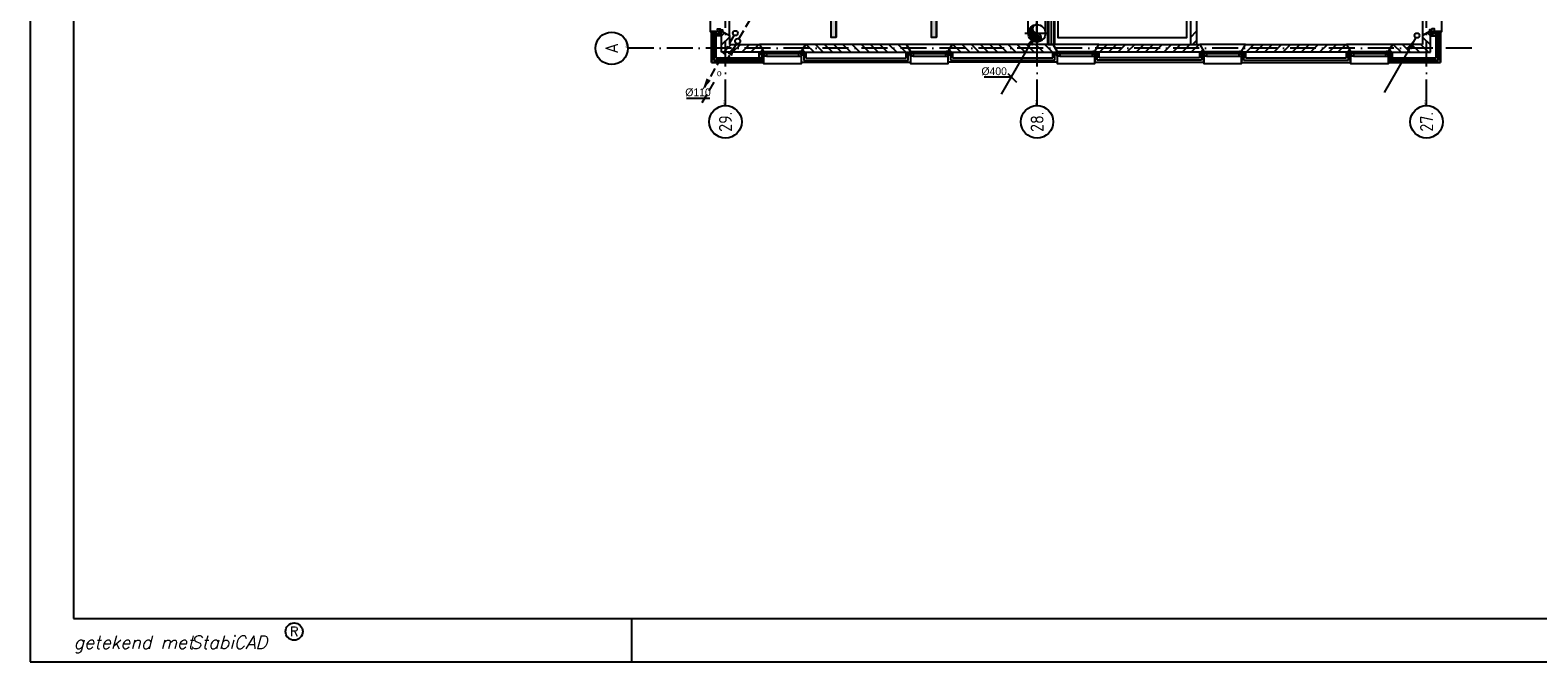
# Model space of a CAD drawing. Extents: x -1448 to 118900, y -195097 to 442500.
# Tile 1 of 103: x 0 to 34837, y 358400 to 372992. Entities that reach past the tile are written whole.
import ezdxf
from ezdxf.enums import TextEntityAlignment as Align

# ---------------------------------------------------------------- set-up
doc = ezdxf.new("R2010")
doc.units = 0
doc.header["$LTSCALE"] = 100
for name, pattern in [('CENTER2', [11.25, 7.5, -1.25, 1.25, -1.25]), ('CENTER4', [5, 3.125, -0.625, 0.625, -0.625]), ('DASHDOT', [9, 6, -1.5, 0, -1.5]), ('LURETOUR', [6, 4, -2])]:
    doc.linetypes.add(name, pattern=pattern)
doc.layers.get('0').update_dxf_attribs({"linetype": 'CONTINUOUS'})
doc.layers.get('DEFPOINTS').update_dxf_attribs({"linetype": 'CONTINUOUS'})
for name, color, linetype in [('00KAD025', 2, 'CONTINUOUS'), ('00KAD070', 5, 'CONTINUOUS'), ('AL$7----_STRAMIEN', 1, 'DASHDOT'), ('AL21----_BUITENWAND', 4, 'CONTINUOUS'), ('AL22----_BINNENWAND', 7, 'CONTINUOUS'), ('AL24----_TRAPPEN', 7, 'CONTINUOUS'), ('AL28----_KONSTRUKTIE', 3, 'CONTINUOUS'), ('AL31----_BUITENKOZ', 7, 'CONTINUOUS'), ('ALL-----_REFLIJNEN', 8, 'CONTINUOUS'), ('ALN-----_BLOCKNAAM', 2, 'CONTINUOUS'), ('ALXA3---_VOLZWART', 14, 'CONTINUOUS'), ('ALXAB---_PREFABBETON', 1, 'CONTINUOUS'), ('BL$2----', 7, 'CONTINUOUS'), ('KABELGOOT1', 8, 'CONTINUOUS'), ('WL5233--', 4, 'CONTINUOUS'), ('WL561---_AANVOER', 4, 'CONTINUOUS'), ('WL561---_RETOUR', 4, 'CONTINUOUS'), ('WL570---_HARTLIJN', 1, 'CONTINUOUS'), ('WL570---_RETOUR', 3, 'CONTINUOUS'), ('WM570---', 1, 'CONTINUOUS')]:
    doc.layers.add(name, color=color, linetype=linetype)
doc.styles.add('BURO-018', font='BUROFONT.shx', dxfattribs={"height": 180})
doc.styles.add('ROMANS', font='romans', dxfattribs={"oblique": 15})
doc.styles.add('SCRIPTS', font='scripts')
doc.styles.get("Standard").update_dxf_attribs({"font": 'ISOCP'})
pattern_1 = [(0, (0, 558400.235), (15.875, 31.75), [0, -31.75])]

# ---------------------------------------------------------------- blocks, each defined once
blk = doc.blocks.new('A0-HOR')
at = {"layer": '00KAD025', "linetype": 'CONTINUOUS'}
for p, q in [((0, 841), (0, 0)), ((139, 0), (139, 10)), ((0, 0), (1189, 0))]:
    blk.add_line(p, q, dxfattribs=at)
blk.add_circle((61, 7), 2, dxfattribs=at)
at = {"layer": '00KAD070', "linetype": 'CONTINUOUS'}
for p, q in [((10, 831), (10, 10)), ((10, 10), (1179, 10))]:
    blk.add_line(p, q, dxfattribs=at)
at = {"layer": '00KAD025', "linetype": 'CONTINUOUS', "style": 'ROMANS'}
blk.add_text('R', height=2.2, dxfattribs=at).set_placement((61, 7), align=Align.MIDDLE)
at = {"layer": '00KAD025', "linetype": 'CONTINUOUS', "style": 'SCRIPTS'}
blk.add_text('getekend met', height=3, dxfattribs=at).set_placement((10, 3))
at = {"layer": '00KAD025', "linetype": 'CONTINUOUS', "style": 'ROMANS', "oblique": 15}
blk.add_text('StabiCAD', height=3, dxfattribs=at).set_placement((37, 3))
blk = doc.blocks.new('1010')
at = {"layer": 'AL$7----_STRAMIEN', "color": 7, "linetype": 'CONTINUOUS'}
blk.add_circle((0, 750), 750, dxfattribs=at)
at = {"layer": 'ALN-----_BLOCKNAAM', "linetype": 'CONTINUOUS'}
blk.add_text('1010', height=100, dxfattribs=at).set_placement((0, 0))
blk = doc.blocks.new('1011')
at = {"layer": 'AL$7----_STRAMIEN', "color": 7, "linetype": 'CONTINUOUS'}
blk.add_circle((-750, 0), 750, dxfattribs=at)
at = {"layer": 'ALN-----_BLOCKNAAM', "linetype": 'CONTINUOUS'}
blk.add_text('1011', height=100, dxfattribs=at).set_placement((0, 0))
blk = doc.blocks.new('LDV2108')
at = {"color": 0, "linetype": 'CONTINUOUS'}
for p, q in [((-1.56, -2.71), (-2.5, -4.33)), ((-0.25, -0.43), (-1.19, -2.06)), ((-2.87, -4.98), (-3.81, -6.6)), ((-4.19, -7.25), (-5.12, -8.88)), ((-5.5, -9.53), (-6.44, -11.15))]:
    blk.add_line(p, q, dxfattribs=at)
blk.add_lwpolyline([(-6.75, -11.69, 0, 1, 0), (-5.5, -9.53, 1, 1, 0)], format="xyseb", dxfattribs=at)
blk.add_circle((0, 0), 0.5, dxfattribs=at)
blk = doc.blocks.new('EH100000')
at = {"linetype": 'BYBLOCK'}
for p, q in [((1, 0.5), (0, 0.5)), ((1, 0.5, 1), (0, 0.5, 1)), ((0, -0.5, 1), (1, -0.5, 1)), ((1, -0.5), (0, -0.5))]:
    blk.add_line(p, q, dxfattribs=at)
at = {"linetype": 'BYBLOCK', "invisible_edges": 15}
for points in [[(1, -0.5), (0, -0.5), (0, 0.5), (1, 0.5)], [(0, 0.5), (1, 0.5), (1, 0.5, 1), (0, 0.5, 1)], [(0, -0.5, 1), (1, -0.5, 1), (1, -0.5), (0, -0.5)]]:
    blk.add_3dface(points, dxfattribs=at)
blk = doc.blocks.new('EH100005')
blk.add_lwpolyline([(-1, -0.5), (0, -0.5), (0, 0.5), (-1, 0.5)])
blk = doc.blocks.new('LDV4123')
at = {"color": 0, "linetype": 'CONTINUOUS'}
for p, q in [((-1.56, -2.71), (-2.5, -4.33)), ((-0.25, -0.43), (-1.19, -2.06)), ((-5.44, -9.42), (-4.5, -7.79)), ((-6.75, -11.69), (-5.81, -10.07))]:
    blk.add_line(p, q, dxfattribs=at)
blk.add_lwpolyline([(-0.25, -0.43, 0, 1, 0), (-1.5, -2.6, 1, 1, 0)], format="xyseb", dxfattribs=at)
blk.add_circle((0, 0), 0.5, dxfattribs=at)
at = {"color": 0, "linetype": 'CONTINUOUS', "style": 'BURO-018'}
blk.add_attdef('LD_TEXT1', text='', height=1.8, dxfattribs=at).set_placement((-3.5, -6.06), align=Align.MIDDLE)
blk = doc.blocks.new('LDV1123')
at = {"color": 0, "linetype": 'CONTINUOUS'}
for p, q in [((6.75, 11.69), (5.81, 10.07)), ((5.44, 9.42), (4.5, 7.79)), ((1.56, 2.71), (2.5, 4.33)), ((0.25, 0.43), (1.19, 2.06))]:
    blk.add_line(p, q, dxfattribs=at)
blk.add_lwpolyline([(6.75, 11.69, 0, 1, 0), (5.5, 9.53, 1, 1, 0)], format="xyseb", dxfattribs=at)
blk.add_circle((0, 0), 0.5, dxfattribs=at)
at = {"color": 0, "linetype": 'CONTINUOUS', "style": 'BURO-018'}
blk.add_attdef('LD_TEXT1', text='', height=1.8, dxfattribs=at).set_placement((3.5, 6.06), align=Align.MIDDLE)
blk = doc.blocks.new('LU-PIJL1')
at = {"color": 0, "linetype": 'CONTINUOUS'}
blk.add_line((0, 0), (10.12, 17.54), dxfattribs=at)
blk.add_lwpolyline([(10.12, 17.54, 0, 1.5, 0), (8.25, 14.29, 1.5, 1.5, 0)], format="xyseb", dxfattribs=at)
blk = doc.blocks.new('LU-1-KI2')
at = {"color": 0, "linetype": 'CONTINUOUS'}
blk.add_circle((0, 0), 0.5, dxfattribs=at)
for centre, start, end in [((0.098, 0.01), 122.9221, 266.96282), ((0.191, 0.038), 151.65219, 263.78191), ((0.278, 0.084), 174.6069, 260.27165), ((0.354, 0.146), 192.3501, 256.12328), ((0.416, 0.222), 206.10279, 250.64194)]:
    blk.add_arc(centre, 0.5, start, end, dxfattribs=at)
at = {"layer": 'WL570---_HARTLIJN', "linetype": 'CENTER4'}
for p, q in [((-0.7, 0), (0.7, 0)), ((0, 0.7), (0, -0.7))]:
    blk.add_line(p, q, dxfattribs=at)
at = {"layer": 'WL570---_HARTLIJN', "color": 0, "linetype": 'CONTINUOUS'}
for centre, start, end in [((0, 0.25), 90, 270), ((0, -0.25), 270, 90)]:
    blk.add_arc(centre, 0.25, start, end, dxfattribs=at)
blk = doc.blocks.new('LU-1D-K-190')
at = {"color": 0, "linetype": 'CONTINUOUS'}
for p, q in [((-0.5, 200), (0.5, 200)), ((-0.5, -200), (0.5, -200))]:
    blk.add_line(p, q, dxfattribs=at)
at = {"layer": 'WL570---_HARTLIJN', "linetype": 'CENTER2'}
blk.add_line((-0.5, 0), (0.5, 0), dxfattribs=at)
blk = doc.blocks.new('LDV4107')
at = {"color": 0, "linetype": 'CONTINUOUS'}
blk.add_line((-0.25, -0.43), (-6.75, -11.69), dxfattribs=at)
blk.add_lwpolyline([(-0.25, -0.43, 0, 1, 0), (-1.5, -2.6, 1, 1, 0)], format="xyseb", dxfattribs=at)
blk.add_circle((0, 0), 0.5, dxfattribs=at)

msp = doc.modelspace()

# ---------------------------------------------------------------- hatches: boundary and pattern name
at = {"layer": 'WM570---', "linetype": 'CONTINUOUS'}
h = msp.add_hatch(dxfattribs=at)
h.set_pattern_fill('DOTS', color=8, scale=20, style=0)
h.set_pattern_definition(pattern_1)
h.paths.add_polyline_path([(18501.1, 372827.3), (18621.1, 372827.3), (18621.1, 381969.3), (18501.1, 381969.3), (18501.1, 381909.3)])
h = msp.add_hatch(dxfattribs=at)
h.set_pattern_fill('DOTS', color=8, scale=20, style=0)
h.set_pattern_definition(pattern_1)
h.paths.add_polyline_path([(20942.1, 381969.3), (20822.1, 381969.3), (20822.1, 381909.3), (20822.1, 372827.3), (20942.1, 372827.3)])

# ---------------------------------------------------------------- linework, layer by layer
at = {"layer": 'AL$7----_STRAMIEN', "color": 1}
for p, q in [((16065.4, 371249), (16065.4, 439905.7)), ((33310.7, 372572.7), (13811.9, 372572.7))]:
    msp.add_line(p, q, dxfattribs=at)
for points in [[(23265.4, 371249), (23265.4, 439880.9)], [(32265.4, 371249), (32265.4, 439880.9)]]:
    msp.add_lwpolyline(points, dxfattribs=at)
at = {"layer": 'AL21----_BUITENWAND', "color": 8}
for p, q in [((15745.4, 372957.7), (15745.4, 372242.7)), ((15845.4, 372957.7), (15745.4, 372957.7)), ((15745.4, 372242.7), (15745.4, 372957.7)), ((15745.4, 372957.7), (15845.4, 372957.7)), ((15745.4, 372957.7), (15745.4, 372242.7)), ((15845.4, 372957.7), (15745.4, 372957.7)), ((15745.4, 372242.7), (15745.4, 372957.7)), ((15745.4, 372957.7), (15845.4, 372957.7)), ((15745.4, 372242.7), (15745.4, 372957.7)), ((15745.4, 372957.7), (15955.4, 372957.7)), ((15845.4, 372342.7), (15845.4, 372957.7)), ((15845.4, 372957.7), (15845.4, 372342.7)), ((15845.4, 372342.7), (15845.4, 372957.7)), ((15845.4, 372957.7), (15845.4, 372342.7)), ((15955.4, 372857.7), (15845.4, 372857.7)), ((15845.4, 372857.7), (15845.4, 372342.7)), ((15955.4, 372957.7), (15955.4, 372857.7)), ((32585.4, 372957.7), (32375.4, 372957.7)), ((32375.4, 372957.7), (32375.4, 372857.7)), ((32375.4, 372857.7), (32485.4, 372857.7)), ((32485.4, 372342.7), (32485.4, 372957.7)), ((32485.4, 372957.7), (32585.4, 372957.7)), ((32585.4, 372957.7), (32485.4, 372957.7)), ((32485.4, 372957.7), (32485.4, 372342.7)), ((32485.4, 372857.7), (32485.4, 372342.7)), ((32585.4, 372957.7), (32585.4, 372242.7)), ((32585.4, 372242.7), (32585.4, 372957.7)), ((32585.4, 372242.7), (32585.4, 372957.7)), ((16848.4, 372342.7), (16848.4, 372462.7)), ((16848.4, 372462.7), (16948.4, 372462.7)), ((16948.4, 372462.7), (16948.4, 372242.7)), ((17823.4, 372242.7), (17823.4, 372462.7)), ((17823.4, 372462.7), (17923.4, 372462.7)), ((17923.4, 372462.7), (17923.4, 372342.7)), ((20238.4, 372342.7), (20238.4, 372462.7)), ((20238.4, 372462.7), (20338.4, 372462.7)), ((20338.4, 372462.7), (20338.4, 372242.7)), ((21213.4, 372252.7), (21213.4, 372462.7)), ((21213.4, 372462.7), (21313.4, 372462.7)), ((21313.4, 372462.7), (21313.4, 372352.7)), ((23627.9, 372352.7), (23627.9, 372462.7)), ((23627.9, 372462.7), (23727.9, 372462.7)), ((23727.9, 372462.7), (23727.9, 372252.7)), ((24702.9, 372462.7), (24602.9, 372462.7)), ((24602.9, 372462.7), (24602.9, 372252.7)), ((24702.9, 372352.7), (24702.9, 372462.7)), ((27017.4, 372462.7), (27017.4, 372352.7)), ((27117.4, 372462.7), (27017.4, 372462.7)), ((27117.4, 372252.7), (27117.4, 372462.7)), ((28092.4, 372462.7), (27992.4, 372462.7)), ((27992.4, 372462.7), (27992.4, 372242.7)), ((28092.4, 372342.7), (28092.4, 372462.7)), ((30407.4, 372462.7), (30407.4, 372342.7)), ((30507.4, 372462.7), (30407.4, 372462.7)), ((30507.4, 372242.7), (30507.4, 372462.7)), ((31382.4, 372462.7), (31382.4, 372242.7)), ((31482.4, 372462.7), (31382.4, 372462.7)), ((31482.4, 372342.7), (31482.4, 372462.7)), ((15745.4, 372242.7), (16948.4, 372242.7)), ((16948.4, 372242.7), (15745.4, 372242.7)), ((15745.4, 372242.7), (16940.4, 372242.7)), ((16940.4, 372242.7), (15745.4, 372242.7)), ((16948.4, 372242.7), (15745.4, 372242.7)), ((16948.4, 372342.7), (15845.4, 372342.7)), ((15845.4, 372342.7), (16948.4, 372342.7)), ((16940.4, 372342.7), (15845.4, 372342.7)), ((15845.4, 372342.7), (16940.4, 372342.7)), ((15845.4, 372342.7), (16848.4, 372342.7)), ((16940.4, 372242.7), (16940.4, 372342.7)), ((16940.4, 372342.7), (16940.4, 372242.7)), ((16948.4, 372242.7), (16948.4, 372342.7)), ((16948.4, 372342.7), (16948.4, 372242.7)), ((20338.4, 372242.7), (17823.4, 372242.7)), ((17923.4, 372342.7), (20238.4, 372342.7)), ((23727.9, 372252.7), (21213.4, 372252.7)), ((21313.4, 372352.7), (23627.9, 372352.7)), ((24602.9, 372252.7), (27117.4, 372252.7)), ((27017.4, 372352.7), (24702.9, 372352.7)), ((27992.4, 372242.7), (30507.4, 372242.7)), ((30407.4, 372342.7), (28092.4, 372342.7)), ((31382.4, 372242.7), (31382.4, 372342.7)), ((31382.4, 372342.7), (32485.4, 372342.7)), ((32485.4, 372342.7), (31382.4, 372342.7)), ((31382.4, 372342.7), (31382.4, 372242.7)), ((32585.4, 372242.7), (31382.4, 372242.7)), ((31382.4, 372242.7), (32585.4, 372242.7)), ((31382.4, 372242.7), (32585.4, 372242.7)), ((32485.4, 372342.7), (31482.4, 372342.7))]:
    msp.add_line(p, q, dxfattribs=at)
at = {"layer": 'AL22----_BINNENWAND', "color": 8}
for p, q in [((23515.4, 372662.7), (23515.4, 376774.4)), ((23515.4, 376774.4), (23515.4, 372662.7)), ((23665.4, 376774.4), (23665.4, 372662.7)), ((23665.4, 372662.7), (23665.4, 376774.4)), ((23665.4, 372662.7), (23515.4, 372662.7)), ((23515.4, 372662.7), (23665.4, 372662.7))]:
    msp.add_line(p, q, dxfattribs=at)
at = {"layer": 'AL22----_BINNENWAND', "color": 8, "linetype": 'CONTINUOUS'}
for p, q in [((23530.4, 376774.4), (23530.4, 372662.7)), ((23530.4, 376774.4), (23530.4, 372662.7)), ((23650.4, 376774.4), (23650.4, 372662.7)), ((23650.4, 376774.4), (23650.4, 372662.7))]:
    msp.add_line(p, q, dxfattribs=at)
at = {"layer": 'AL24----_TRAPPEN', "color": 8}
msp.add_lwpolyline([(23742.8, 374472.7), (23742.8, 372822.7), (26729.8, 372822.7), (26729.8, 374472.7)], close=True, dxfattribs=at)
at = {"layer": 'AL28----_KONSTRUKTIE', "color": 8}
for p, q in [((26808.4, 378626.7), (26808.4, 372662.7)), ((26958.4, 372662.7), (26958.4, 378626.7)), ((17915.8, 372662.7), (17823.4, 372502.7)), ((17823.4, 372502.7), (17823.4, 372482.7)), ((17823.4, 372482.7), (20338.4, 372482.7)), ((20246, 372662.7), (17915.8, 372662.7)), ((20338.4, 372502.7), (20246, 372662.7)), ((20338.4, 372482.7), (20338.4, 372502.7)), ((21305.8, 372662.7), (21213.4, 372502.7)), ((21213.4, 372502.7), (21213.4, 372482.7)), ((21213.4, 372482.7), (23727.9, 372482.7)), ((23635.5, 372662.7), (21305.8, 372662.7)), ((23727.9, 372502.7), (23635.5, 372662.7)), ((23727.9, 372482.7), (23727.9, 372502.7)), ((24602.9, 372502.7), (24695.3, 372662.7)), ((24602.9, 372482.7), (24602.9, 372502.7)), ((27117.4, 372482.7), (24602.9, 372482.7)), ((24695.3, 372662.7), (27025, 372662.7)), ((26808.4, 372662.7), (26958.4, 372662.7)), ((27025, 372662.7), (27117.4, 372502.7)), ((27117.4, 372502.7), (27117.4, 372482.7)), ((27992.4, 372502.7), (28084.8, 372662.7)), ((27992.4, 372482.7), (27992.4, 372502.7)), ((30507.4, 372482.7), (27992.4, 372482.7)), ((28084.8, 372662.7), (30415, 372662.7)), ((30415, 372662.7), (30507.4, 372502.7)), ((30507.4, 372502.7), (30507.4, 372482.7))]:
    msp.add_line(p, q, dxfattribs=at)
at = {"layer": 'AL28----_KONSTRUKTIE', "color": 8, "linetype": 'CONTINUOUS'}
for p, q in [((15975.4, 372957.7), (15995.4, 372957.7)), ((15975.4, 372482.7), (15975.4, 372957.7)), ((15995.4, 372957.7), (16155.4, 372865.4)), ((16155.4, 372865.4), (16155.4, 372662.7)), ((32335.4, 372957.7), (32175.4, 372865.4)), ((32175.4, 372865.4), (32175.4, 372662.7)), ((32355.4, 372957.7), (32335.4, 372957.7)), ((32355.4, 372482.7), (32355.4, 372957.7)), ((16948.4, 372482.7), (15975.4, 372482.7)), ((16155.4, 372662.7), (16856, 372662.7)), ((16856, 372662.7), (16948.4, 372502.7)), ((16948.4, 372502.7), (16948.4, 372482.7)), ((31474.8, 372662.7), (31382.4, 372502.7)), ((31382.4, 372502.7), (31382.4, 372482.7)), ((31382.4, 372482.7), (32355.4, 372482.7)), ((32175.4, 372662.7), (31474.8, 372662.7))]:
    msp.add_line(p, q, dxfattribs=at)
at = {"layer": 'AL31----_BUITENKOZ', "color": 8}
for points in [[(15995.4, 372957.7), (16155.4, 372865.4), (16155.4, 374080.1), (15995.4, 373987.7), (15715.4, 373987.7), (15715.4, 372957.7)], [(32335.4, 373987.7), (32175.4, 374080.1), (32175.4, 372865.4), (32335.4, 372957.7), (32615.4, 372957.7), (32615.4, 373987.7)], [(15995.4, 372957.7), (15970.4, 372957.7), (15970.4, 372967.7), (15914.4, 372967.7), (15914.4, 372957.7), (15881.4, 372957.7), (15881.4, 373024.7), (15944.4, 373024.7), (15944.4, 373007.7), (15959.4, 373007.7), (15959.4, 373001.7), (15995.4, 373001.7)], [(15970.4, 372967.7), (15914.4, 372967.7), (15914.4, 372896.7), (15970.4, 372896.7)], [(32335.4, 372957.7), (32360.4, 372957.7), (32360.4, 372967.7), (32416.4, 372967.7), (32416.4, 372957.7), (32449.4, 372957.7), (32449.4, 373024.7), (32386.4, 373024.7), (32386.4, 373007.7), (32371.4, 373007.7), (32371.4, 373001.7), (32335.4, 373001.7)], [(32360.4, 372967.7), (32416.4, 372967.7), (32416.4, 372896.7), (32360.4, 372896.7)], [(17823.4, 372502.7), (17915.8, 372662.7), (16856, 372662.7), (16948.4, 372502.7), (16948.4, 372222.7), (17823.4, 372222.7)], [(16958.4, 372477.7), (16958.4, 372421.7), (16887.4, 372421.7), (16887.4, 372477.7)], [(17813.4, 372477.7), (17813.4, 372421.7), (17884.4, 372421.7), (17884.4, 372477.7)], [(21213.4, 372502.7), (21305.8, 372662.7), (20246, 372662.7), (20338.4, 372502.7), (20338.4, 372222.7), (21213.4, 372222.7)], [(20348.4, 372477.7), (20348.4, 372421.7), (20277.4, 372421.7), (20277.4, 372477.7)], [(21203.4, 372477.7), (21203.4, 372421.7), (21274.4, 372421.7), (21274.4, 372477.7)], [(24602.9, 372502.7), (24695.3, 372662.7), (23635.5, 372662.7), (23727.9, 372502.7), (23727.9, 372222.7), (24602.9, 372222.7)], [(23737.9, 372477.7), (23737.9, 372421.7), (23666.9, 372421.7), (23666.9, 372477.7)], [(24592.9, 372477.7), (24592.9, 372421.7), (24663.9, 372421.7), (24663.9, 372477.7)], [(27992.4, 372502.7), (28084.8, 372662.7), (27025, 372662.7), (27117.4, 372502.7), (27117.4, 372222.7), (27992.4, 372222.7)], [(27127.4, 372477.7), (27127.4, 372421.7), (27056.4, 372421.7), (27056.4, 372477.7)], [(27982.4, 372477.7), (27982.4, 372421.7), (28053.4, 372421.7), (28053.4, 372477.7)], [(31382.4, 372502.7), (31474.8, 372662.7), (30415, 372662.7), (30507.4, 372502.7), (30507.4, 372222.7), (31382.4, 372222.7)], [(30517.4, 372477.7), (30517.4, 372421.7), (30446.4, 372421.7), (30446.4, 372477.7)], [(31372.4, 372477.7), (31372.4, 372421.7), (31443.4, 372421.7), (31443.4, 372477.7)]]:
    msp.add_lwpolyline(points, close=True, dxfattribs=at)
at = {"layer": 'AL31----_BUITENKOZ', "color": 8, "linetype": 'CONTINUOUS'}
for points in [[(16998.4, 372502.7), (16998.4, 372502.7), (16998.4, 372451.7), (17015.4, 372451.7), (17015.4, 372388.7), (17015.4, 372388.7), (17015.4, 372388.7), (17015.4, 372388.7), (17015.4, 372388.7), (16948.4, 372388.7), (16948.4, 372421.7), (16958.4, 372421.7), (16958.4, 372477.7), (16948.4, 372477.7), (16948.4, 372477.7), (16948.4, 372502.7)], [(17003.4, 372476.7), (17003.4, 372455.7), (17768.4, 372455.7), (17768.4, 372476.7)], [(17773.4, 372502.7), (17773.4, 372502.7), (17773.4, 372451.7), (17756.4, 372451.7), (17756.4, 372388.7), (17756.4, 372388.7), (17756.4, 372388.7), (17756.4, 372388.7), (17756.4, 372388.7), (17823.4, 372388.7), (17823.4, 372421.7), (17813.4, 372421.7), (17813.4, 372477.7), (17823.4, 372477.7), (17823.4, 372477.7), (17823.4, 372502.7)], [(20388.4, 372502.7), (20388.4, 372502.7), (20388.4, 372451.7), (20405.4, 372451.7), (20405.4, 372388.7), (20405.4, 372388.7), (20405.4, 372388.7), (20405.4, 372388.7), (20405.4, 372388.7), (20338.4, 372388.7), (20338.4, 372421.7), (20348.4, 372421.7), (20348.4, 372477.7), (20338.4, 372477.7), (20338.4, 372477.7), (20338.4, 372502.7)], [(20393.4, 372476.7), (20393.4, 372455.7), (21158.4, 372455.7), (21158.4, 372476.7)], [(21163.4, 372502.7), (21163.4, 372502.7), (21163.4, 372451.7), (21146.4, 372451.7), (21146.4, 372388.7), (21146.4, 372388.7), (21146.4, 372388.7), (21146.4, 372388.7), (21146.4, 372388.7), (21213.4, 372388.7), (21213.4, 372421.7), (21203.4, 372421.7), (21203.4, 372477.7), (21213.4, 372477.7), (21213.4, 372477.7), (21213.4, 372502.7)], [(23777.9, 372502.7), (23777.9, 372502.7), (23777.9, 372451.7), (23794.9, 372451.7), (23794.9, 372388.7), (23794.9, 372388.7), (23794.9, 372388.7), (23794.9, 372388.7), (23794.9, 372388.7), (23727.9, 372388.7), (23727.9, 372421.7), (23737.9, 372421.7), (23737.9, 372477.7), (23727.9, 372477.7), (23727.9, 372477.7), (23727.9, 372502.7)], [(23782.9, 372476.7), (23782.9, 372455.7), (24547.9, 372455.7), (24547.9, 372476.7)], [(24552.9, 372502.7), (24552.9, 372502.7), (24552.9, 372451.7), (24535.9, 372451.7), (24535.9, 372388.7), (24535.9, 372388.7), (24535.9, 372388.7), (24535.9, 372388.7), (24535.9, 372388.7), (24602.9, 372388.7), (24602.9, 372421.7), (24592.9, 372421.7), (24592.9, 372477.7), (24602.9, 372477.7), (24602.9, 372477.7), (24602.9, 372502.7)], [(27167.4, 372502.7), (27167.4, 372502.7), (27167.4, 372451.7), (27184.4, 372451.7), (27184.4, 372388.7), (27184.4, 372388.7), (27184.4, 372388.7), (27184.4, 372388.7), (27184.4, 372388.7), (27117.4, 372388.7), (27117.4, 372421.7), (27127.4, 372421.7), (27127.4, 372477.7), (27117.4, 372477.7), (27117.4, 372477.7), (27117.4, 372502.7)], [(27172.4, 372476.7), (27172.4, 372455.7), (27937.4, 372455.7), (27937.4, 372476.7)], [(27942.4, 372502.7), (27942.4, 372502.7), (27942.4, 372451.7), (27925.4, 372451.7), (27925.4, 372388.7), (27925.4, 372388.7), (27925.4, 372388.7), (27925.4, 372388.7), (27925.4, 372388.7), (27992.4, 372388.7), (27992.4, 372421.7), (27982.4, 372421.7), (27982.4, 372477.7), (27992.4, 372477.7), (27992.4, 372477.7), (27992.4, 372502.7)], [(30557.4, 372502.7), (30557.4, 372502.7), (30557.4, 372451.7), (30574.4, 372451.7), (30574.4, 372388.7), (30574.4, 372388.7), (30574.4, 372388.7), (30574.4, 372388.7), (30574.4, 372388.7), (30507.4, 372388.7), (30507.4, 372421.7), (30517.4, 372421.7), (30517.4, 372477.7), (30507.4, 372477.7), (30507.4, 372477.7), (30507.4, 372502.7)], [(30562.4, 372476.7), (30562.4, 372455.7), (31327.4, 372455.7), (31327.4, 372476.7)], [(31332.4, 372502.7), (31332.4, 372502.7), (31332.4, 372451.7), (31315.4, 372451.7), (31315.4, 372388.7), (31315.4, 372388.7), (31315.4, 372388.7), (31315.4, 372388.7), (31315.4, 372388.7), (31382.4, 372388.7), (31382.4, 372421.7), (31372.4, 372421.7), (31372.4, 372477.7), (31382.4, 372477.7), (31382.4, 372477.7), (31382.4, 372502.7)]]:
    msp.add_lwpolyline(points, close=True, dxfattribs=at)
at = {"layer": 'AL31----_BUITENKOZ', "color": 8}
for points in [[(16998.4, 372502.7), (17773.4, 372502.7)], [(20388.4, 372502.7), (21163.4, 372502.7)], [(23777.9, 372502.7), (24552.9, 372502.7)], [(27167.4, 372502.7), (27942.4, 372502.7)], [(30557.4, 372502.7), (31332.4, 372502.7)], [(17015.4, 372388.7), (17756.4, 372388.7)], [(20405.4, 372388.7), (21146.4, 372388.7)], [(23794.9, 372388.7), (24535.9, 372388.7)], [(27184.4, 372388.7), (27925.4, 372388.7)], [(30574.4, 372388.7), (31315.4, 372388.7)]]:
    msp.add_lwpolyline(points, dxfattribs=at)
at = {"layer": 'ALL-----_REFLIJNEN', "color": 8, "linetype": 'CONTINUOUS'}
for p, q in [((23590.4, 376774.4), (23590.4, 372662.7)), ((15795.4, 372957.7), (15795.4, 372292.7)), ((15795.4, 372292.7), (15795.4, 372957.7)), ((15795.4, 372957.7), (15795.4, 372292.7)), ((15795.4, 372292.7), (15795.4, 372957.7)), ((15795.4, 372292.7), (15795.4, 372907.7)), ((15795.4, 372907.7), (15955.4, 372907.7)), ((32535.4, 372907.7), (32375.4, 372907.7)), ((32535.4, 372957.7), (32535.4, 372292.7)), ((32535.4, 372292.7), (32535.4, 372957.7)), ((32535.4, 372292.7), (32535.4, 372907.7)), ((16898.4, 372462.7), (16898.4, 372292.7)), ((17873.4, 372462.7), (17873.4, 372292.7)), ((20288.4, 372292.7), (20288.4, 372462.7)), ((21263.4, 372462.7), (21263.4, 372302.7)), ((23677.9, 372302.7), (23677.9, 372462.7)), ((24652.9, 372302.7), (24652.9, 372462.7)), ((27067.4, 372462.7), (27067.4, 372302.7)), ((28042.4, 372292.7), (28042.4, 372462.7)), ((30457.4, 372462.7), (30457.4, 372292.7)), ((31432.4, 372462.7), (31432.4, 372292.7)), ((15795.4, 372292.7), (16948.4, 372292.7)), ((16948.4, 372292.7), (15795.4, 372292.7)), ((15795.4, 372292.7), (16940.4, 372292.7)), ((16940.4, 372292.7), (15795.4, 372292.7)), ((16898.4, 372292.7), (15795.4, 372292.7)), ((17873.4, 372292.7), (20288.4, 372292.7)), ((21263.4, 372302.7), (23677.9, 372302.7)), ((27067.4, 372302.7), (24652.9, 372302.7)), ((30457.4, 372292.7), (28042.4, 372292.7)), ((32535.4, 372292.7), (31382.4, 372292.7)), ((31382.4, 372292.7), (32535.4, 372292.7)), ((31432.4, 372292.7), (32535.4, 372292.7))]:
    msp.add_line(p, q, dxfattribs=at)
at = {"layer": 'ALXA3---_VOLZWART', "color": 8}
for p, q in [((15795.4, 372957.7), (15795.4, 372292.7)), ((15795.4, 372292.7), (15795.4, 372957.7)), ((15795.4, 372957.7), (15795.4, 372292.7)), ((15795.4, 372292.7), (15795.4, 372957.7)), ((15795.4, 372292.7), (15795.4, 372907.7)), ((15795.4, 372907.7), (15955.4, 372907.7)), ((32535.4, 372907.7), (32375.4, 372907.7)), ((32535.4, 372957.7), (32535.4, 372292.7)), ((32535.4, 372292.7), (32535.4, 372957.7)), ((32535.4, 372292.7), (32535.4, 372907.7)), ((16898.4, 372462.7), (16898.4, 372292.7)), ((17873.4, 372462.7), (17873.4, 372292.7)), ((20288.4, 372292.7), (20288.4, 372462.7)), ((21263.4, 372462.7), (21263.4, 372302.7)), ((23677.9, 372302.7), (23677.9, 372462.7)), ((24652.9, 372302.7), (24652.9, 372462.7)), ((27067.4, 372462.7), (27067.4, 372302.7)), ((28042.4, 372292.7), (28042.4, 372462.7)), ((30457.4, 372462.7), (30457.4, 372292.7)), ((31432.4, 372462.7), (31432.4, 372292.7)), ((15795.4, 372292.7), (16948.4, 372292.7)), ((16948.4, 372292.7), (15795.4, 372292.7)), ((15795.4, 372292.7), (16940.4, 372292.7)), ((16940.4, 372292.7), (15795.4, 372292.7)), ((16898.4, 372292.7), (15795.4, 372292.7)), ((17873.4, 372292.7), (20288.4, 372292.7)), ((21263.4, 372302.7), (23677.9, 372302.7)), ((27067.4, 372302.7), (24652.9, 372302.7)), ((30457.4, 372292.7), (28042.4, 372292.7)), ((32535.4, 372292.7), (31382.4, 372292.7)), ((31382.4, 372292.7), (32535.4, 372292.7)), ((31432.4, 372292.7), (32535.4, 372292.7))]:
    msp.add_line(p, q, dxfattribs=at)
at = {"layer": 'ALXAB---_PREFABBETON', "color": 8}
for p, q in [((16041.6, 372931.1), (15975.4, 372864.9)), ((16155.4, 372832.8), (15975.4, 372652.8)), ((26808.4, 372823.7), (26958.4, 372973.7)), ((26859.6, 372662.7), (26958.4, 372761.5)), ((32175.4, 372832.8), (32355.4, 372652.8)), ((32289.2, 372931.1), (32355.4, 372864.9)), ((16197.5, 372662.7), (16017.5, 372482.7)), ((16409.6, 372662.7), (16229.6, 372482.7)), ((16621.7, 372662.7), (16441.7, 372482.7)), ((16833.9, 372662.7), (16653.9, 372482.7)), ((16925.6, 372542.3), (16866, 372482.7)), ((17844.4, 372539), (17900.7, 372482.7)), ((17932.8, 372662.7), (18112.8, 372482.7)), ((18144.9, 372662.7), (18324.9, 372482.7)), ((18357.1, 372662.7), (18537.1, 372482.7)), ((18569.2, 372662.7), (18749.2, 372482.7)), ((18781.3, 372662.7), (18961.3, 372482.7)), ((18993.5, 372662.7), (19173.5, 372482.7)), ((19205.6, 372662.7), (19385.6, 372482.7)), ((19417.7, 372662.7), (19597.7, 372482.7)), ((19629.9, 372662.7), (19809.9, 372482.7)), ((19842, 372662.7), (20022, 372482.7)), ((20054.1, 372662.7), (20234.1, 372482.7)), ((21234.4, 372539), (21290.7, 372482.7)), ((21322.8, 372662.7), (21502.8, 372482.7)), ((21534.9, 372662.7), (21714.9, 372482.7)), ((21747.1, 372662.7), (21927.1, 372482.7)), ((21959.2, 372662.7), (22139.2, 372482.7)), ((22171.3, 372662.7), (22351.3, 372482.7)), ((22383.5, 372662.7), (22563.5, 372482.7)), ((22595.6, 372662.7), (22775.6, 372482.7)), ((22807.7, 372662.7), (22987.7, 372482.7)), ((23019.9, 372662.7), (23199.9, 372482.7)), ((23232, 372662.7), (23412, 372482.7)), ((23444.1, 372662.7), (23624.1, 372482.7)), ((24886.7, 372662.7), (24706.7, 372482.7)), ((25098.8, 372662.7), (24918.8, 372482.7)), ((25310.9, 372662.7), (25130.9, 372482.7)), ((25523.1, 372662.7), (25343.1, 372482.7)), ((25735.2, 372662.7), (25555.2, 372482.7)), ((25947.3, 372662.7), (25767.3, 372482.7)), ((26159.5, 372662.7), (25979.5, 372482.7)), ((26371.6, 372662.7), (26191.6, 372482.7)), ((26583.7, 372662.7), (26403.7, 372482.7)), ((26795.8, 372662.7), (26615.8, 372482.7)), ((27008, 372662.7), (26828, 372482.7)), ((27096.4, 372539), (27040.1, 372482.7)), ((28276.7, 372662.7), (28096.7, 372482.7)), ((28488.8, 372662.7), (28308.8, 372482.7)), ((28700.9, 372662.7), (28520.9, 372482.7)), ((28913.1, 372662.7), (28733.1, 372482.7)), ((29125.2, 372662.7), (28945.2, 372482.7)), ((29337.3, 372662.7), (29157.3, 372482.7)), ((29549.5, 372662.7), (29369.5, 372482.7)), ((29761.6, 372662.7), (29581.6, 372482.7)), ((29973.7, 372662.7), (29793.7, 372482.7)), ((30185.8, 372662.7), (30005.8, 372482.7)), ((30398, 372662.7), (30218, 372482.7)), ((30486.4, 372539), (30430.1, 372482.7)), ((31405.2, 372542.3), (31464.8, 372482.7)), ((31496.9, 372662.7), (31676.9, 372482.7)), ((31709, 372662.7), (31889, 372482.7)), ((31921.2, 372662.7), (32101.2, 372482.7)), ((32133.3, 372662.7), (32313.3, 372482.7))]:
    msp.add_line(p, q, dxfattribs=at)
at = {"layer": 'DEFPOINTS', "color": 8, "linetype": 'BYBLOCK'}
msp.add_point((32265.4, 372599.8), dxfattribs=at)
at = {"layer": 'WL570---_HARTLIJN', "color": 1, "linetype": 'CONTINUOUS'}
msp.add_line((15707.8, 371417.2), (15162.3, 371417.2), dxfattribs=at)
at = {"layer": 'WM570---', "linetype": 'CONTINUOUS'}
for p, q in [((22701.8, 371903.4), (22041.9, 371903.4)), ((22590.2, 371989.7), (22789.6, 371790.3))]:
    msp.add_line(p, q, dxfattribs=at)

# ---------------------------------------------------------------- block references
at = {"layer": 'AL$7----_STRAMIEN'}
ref = msp.add_blockref('1010', (13811.9, 372572.7), dxfattribs=dict(at, xscale=0.5, yscale=0.5, zscale=0.5, rotation=90))
ref.add_attrib('STR-NAAM', 'A', dxfattribs={"color": 3, "linetype": 'CONTINUOUS', "height": 300, "rotation": 90}).set_placement((13436.9, 372572.7), align=Align.MIDDLE)
ref = msp.add_blockref('1011', (16065.4, 371249), dxfattribs=dict(at, xscale=0.5, yscale=0.5, zscale=0.5, rotation=90))
ref.add_attrib('STR-NAAM', '29.', dxfattribs={"color": 3, "linetype": 'CONTINUOUS', "height": 300, "rotation": 90}).set_placement((16065.4, 370874), align=Align.MIDDLE)
ref = msp.add_blockref('1011', (23265.4, 371249), dxfattribs=dict(at, xscale=0.5, yscale=0.5, zscale=0.5, rotation=90))
ref.add_attrib('STR-NAAM', '28.', dxfattribs={"color": 3, "linetype": 'CONTINUOUS', "height": 300, "rotation": 90}).set_placement((23265.4, 370874), align=Align.MIDDLE)
ref = msp.add_blockref('1011', (32265.4, 371249), dxfattribs=dict(at, xscale=0.5, yscale=0.5, zscale=0.5, rotation=90))
ref.add_attrib('STR-NAAM', '27.', dxfattribs={"color": 3, "linetype": 'CONTINUOUS', "height": 300, "rotation": 90}).set_placement((32265.4, 370874), align=Align.MIDDLE)
at = {"layer": 'BL$2----', "xscale": 100, "yscale": 100, "zscale": 100}
msp.add_blockref('A0-HOR', (0, 358400.2), dxfattribs=at)
at = {"layer": 'KABELGOOT1', "yscale": 119.9999999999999, "zscale": 60}
for name, p, xscale, rotation in [('EH100000', (18561.1, 372827.3, 3650), 9142, 90), ('EH100000', (20882.1, 372827.3, 3650), 9142, 90), ('EH100005', (18561.1, 372827.3, 3650), 60, 270), ('EH100005', (20882.1, 372827.3, 3650), 60, 270)]:
    msp.add_blockref(name, p, dxfattribs=dict(at, xscale=xscale, rotation=rotation))
at = {"layer": 'WL5233--', "color": 2}
ref = msp.add_blockref('LDV1123', (16348.3, 372737.9), dxfattribs=dict(at, xscale=121.5, yscale=121.5, zscale=121.5))
ref.add_attrib('LD_TEXT1', 'o', dxfattribs={"layer": '0', "color": 1, "linetype": 'CONTINUOUS', "height": 145.8, "style": 'BURO-018'}).set_placement((16773.6, 373474.4), align=Align.MIDDLE)
ref = msp.add_blockref('LDV4123', (16348.3, 372737.9), dxfattribs=dict(at, xscale=121.5, yscale=121.5, zscale=121.5))
ref.add_attrib('LD_TEXT1', 'o', dxfattribs={"layer": '0', "color": 1, "linetype": 'CONTINUOUS', "height": 145.8, "style": 'BURO-018'}).set_placement((15923.1, 372001.3), align=Align.MIDDLE)
at = {"layer": 'WL561---_AANVOER', "color": 2, "xscale": 112.5, "yscale": 112.5, "zscale": 112.5}
msp.add_blockref('LDV4107', (32045.4, 372868.5), dxfattribs=at)
at = {"layer": 'WL561---_RETOUR', "color": 2, "xscale": 112.5, "yscale": 112.5, "zscale": 112.5}
msp.add_blockref('LDV2108', (16295.1, 372923.4), dxfattribs=at)
at = {"layer": 'WL570---_RETOUR', "linetype": 'LURETOUR', "xscale": 1743.44366034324, "rotation": 90}
msp.add_blockref('LU-1D-K-190', (23260.7, 373794.1), dxfattribs=at)
at = {"layer": 'WL570---_RETOUR', "linetype": 'LURETOUR', "xscale": 400, "yscale": 400, "zscale": 400}
msp.add_blockref('LU-1-KI2', (23260.7, 372922.4), dxfattribs=at)
at = {"layer": 'WL570---_RETOUR', "xscale": 80, "yscale": 80, "zscale": 80}
msp.add_blockref('LU-PIJL1', (22446.1, 371515), dxfattribs=at)

# ---------------------------------------------------------------- texts
at = {"layer": 'WL570---_HARTLIJN', "color": 1, "linetype": 'CENTER4', "style": 'BURO-018'}
msp.add_text('%%c110', height=180, dxfattribs=at).set_placement((15137.5, 371466.7))
at = {"layer": 'WM570---', "linetype": 'CONTINUOUS', "style": 'BURO-018'}
msp.add_text('%%c400', height=180, dxfattribs=at).set_placement((22568.7, 371953.4), align=Align.RIGHT)

doc.saveas('drawing.dxf')
